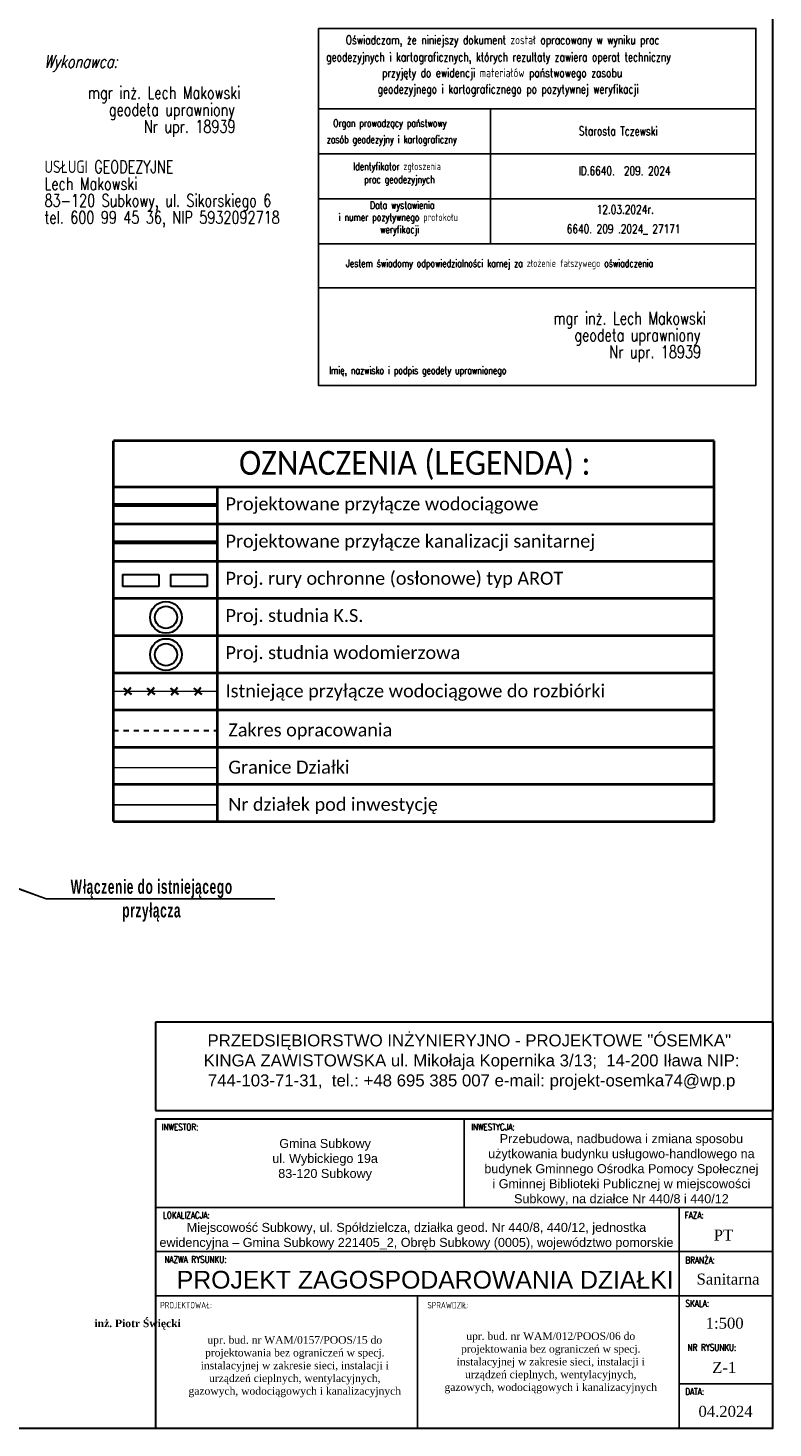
# Model space of a CAD drawing. Header units: millimetres. Extents: x 42484 to 45713, y 27065 to 28593.
# Tile 22 of 23: x 42706 to 42781, y 28383 to 28523. Entities that reach past the tile are written whole.
import ezdxf
from ezdxf.enums import TextEntityAlignment as Align

# ---------------------------------------------------------------- set-up
doc = ezdxf.new("R2010")
doc.units = ezdxf.units.MM
for name, pattern in [('1', [2, 1, -1]), ('2', [1, 0.5, -0.5]), ('4_1', [0]), ('GDE', [0]), ('GPE', [0])]:
    doc.linetypes.add(name, pattern=pattern)
for name, color, linetype, lineweight in [('EDZPD_L_0', 7, 'GPE', 18), ('KAM-pro Biała Zarys', 7, 'Continuous', 9), ('KAM-pro Opis Sieci Wodociągowej', 16, 'Continuous', 13), ('KAM-pro opis zagospodarowania', 5, '1', 9), ('KAM-pro Rury Ochronne', 7, 'Continuous', 15), ('KG Ściana konstrukcji', 7, 'Continuous', 35), ('Studnia 500 KG', 7, 'Continuous', 30), ('SUPW_L_0', 7, 'Continuous', 18)]:
    doc.layers.add(name, color=color, linetype=linetype, lineweight=lineweight)
doc.layers.add('EGBU01_O', color=7, linetype='Continuous', lineweight=18, true_color=0x008000)
doc.layers.add('KAM-pro Sieć Wodociągowa', color=7, linetype='Continuous', lineweight=40, true_color=0x0040ff)
doc.layers.add('przewod_elektroenergetyczny__li', color=7, linetype='Continuous')
doc.layers.add('Zakres', color=7, linetype='Continuous')
doc.styles.add('Climader-1', font='simplex.shx', dxfattribs={"width": 0.6})
doc.styles.add('GRUBA', font='times.ttf')
doc.styles.add('KomProjekt', font='arial.ttf')
doc.styles.add('STYL_ARIAL', font='simplex', dxfattribs={"width": 0.75, "oblique": 0.1})
doc.styles.add('Tabelka', font='times.ttf', dxfattribs={"width": 0.8})
doc.styles.add('tecti-nagł', font='CALIBRI.TTF', dxfattribs={"width": 0.75})

msp = doc.modelspace()

# ---------------------------------------------------------------- linework, layer by layer
at = {"layer": 'EDZPD_L_0', "linetype": 'GDE'}
msp.add_line((42714.94, 28449.33), (42725.31, 28449.33), dxfattribs=at)
at = {"layer": 'EGBU01_O', "color": 96, "lineweight": 25, "true_color": 0x008000}
msp.add_line((42714.94, 28445.61), (42725.31, 28445.61), dxfattribs=at)
at = {"layer": 'KAM-pro Biała Zarys', "lineweight": 40}
for p, q in [((42774.94, 28482.01), (42714.94, 28482.01)), ((42714.94, 28477.41), (42714.94, 28482.01)), ((42714.94, 28477.41), (42714.94, 28482.01)), ((42774.94, 28443.94), (42774.94, 28482.01)), ((42714.94, 28467.74), (42714.94, 28477.41)), ((42714.94, 28443.94), (42714.94, 28477.41)), ((42714.94, 28477.41), (42771.46, 28477.41)), ((42714.94, 28477.41), (42771.46, 28477.41)), ((42714.94, 28477.41), (42771.46, 28477.41)), ((42714.94, 28477.41), (42771.46, 28477.41)), ((42714.94, 28477.41), (42774.94, 28477.41)), ((42714.94, 28477.41), (42774.94, 28477.41)), ((42725.31, 28443.94), (42725.31, 28477.41)), ((42714.94, 28473.69), (42774.94, 28473.69)), ((42714.94, 28469.97), (42774.94, 28469.97)), ((42714.94, 28466.26), (42774.94, 28466.26)), ((42714.94, 28462.54), (42774.94, 28462.54)), ((42714.94, 28458.82), (42774.94, 28458.82)), ((42714.94, 28458.82), (42774.94, 28458.82)), ((42714.94, 28455.1), (42774.94, 28455.1)), ((42714.94, 28451.38), (42774.94, 28451.38)), ((42714.94, 28447.66), (42774.94, 28447.66)), ((42714.94, 28443.94), (42774.94, 28443.94)), ((42714.94, 28443.94), (42774.94, 28443.94)), ((42714.94, 28443.94), (42774.94, 28443.94))]:
    msp.add_line(p, q, dxfattribs=at)
at = {"layer": 'KAM-pro Biała Zarys', "lineweight": 30}
for p, q in [((42780.83, 28423.87), (42719.11, 28423.87)), ((42719.11, 28423.87), (42719.11, 28415.05)), ((42780.83, 28423.87), (42780.83, 28415.05)), ((42719.11, 28415.05), (42780.83, 28415.05)), ((42780.83, 28414.17), (42719.11, 28414.17)), ((42719.11, 28414.17), (42719.11, 28383.31)), ((42780.83, 28383.31), (42780.83, 28414.17)), ((42719.11, 28383.31), (42780.83, 28383.31))]:
    msp.add_line(p, q, dxfattribs=at)
at = {"layer": 'KAM-pro Biała Zarys', "lineweight": 25}
for p, q in [((42749.97, 28414.17), (42749.97, 28405.35)), ((42719.11, 28405.35), (42780.83, 28405.35)), ((42771.47, 28383.31), (42771.47, 28405.35)), ((42719.11, 28400.95), (42780.83, 28400.95)), ((42719.11, 28396.54), (42771.47, 28396.54)), ((42745.29, 28396.54), (42745.29, 28383.31)), ((42771.47, 28396.54), (42780.83, 28396.54)), ((42771.47, 28387.72), (42780.83, 28387.72))]:
    msp.add_line(p, q, dxfattribs=at)
at = {"layer": 'KAM-pro Biała Zarys', "lineweight": 30}
msp.add_lwpolyline([(42780.83, 28593.31), (42483.83, 28593.31), (42483.83, 28383.31), (42780.83, 28383.31)], close=True, dxfattribs=at)
at = {"layer": 'KAM-pro Opis Sieci Wodociągowej', "color": 150, "lineweight": 25}
for p, q in [((42708.19, 28436.21), (42646.58, 28459.2)), ((42646.52, 28458.2), (42708.19, 28436.21)), ((42708.19, 28436.21), (42731.04, 28436.21))]:
    msp.add_line(p, q, dxfattribs=at)
at = {"layer": 'KAM-pro Rury Ochronne', "lineweight": 30}
for p, q in [((42715.82, 28468.63), (42719.47, 28468.63)), ((42715.82, 28468.63), (42715.82, 28467.44)), ((42719.47, 28468.63), (42719.47, 28467.44)), ((42720.61, 28468.63), (42724.27, 28468.63)), ((42720.61, 28468.63), (42720.61, 28467.44)), ((42724.27, 28468.63), (42724.27, 28467.44)), ((42719.47, 28467.44), (42715.82, 28467.44)), ((42724.27, 28467.44), (42720.61, 28467.44))]:
    msp.add_line(p, q, dxfattribs=at)
at = {"layer": 'KAM-pro Sieć Wodociągowa', "lineweight": 60}
for p, q in [((42725.31, 28475.55), (42714.94, 28475.55)), ((42725.31, 28471.83), (42714.94, 28471.83))]:
    msp.add_line(p, q, dxfattribs=at)
at = {"layer": 'KG Ściana konstrukcji', "lineweight": 35, "ltscale": 2}
for p, q in [((42716.73, 28456.64), (42715.95, 28457.27)), ((42716.66, 28457.35), (42716.03, 28456.57)), ((42719.07, 28456.64), (42718.29, 28457.27)), ((42718.99, 28457.35), (42718.37, 28456.57)), ((42721.41, 28456.64), (42720.63, 28457.27)), ((42721.33, 28457.35), (42720.7, 28456.57)), ((42723.74, 28456.64), (42722.96, 28457.27)), ((42723.66, 28457.35), (42723.04, 28456.57))]:
    msp.add_line(p, q, dxfattribs=at)
at = {"layer": 'przewod_elektroenergetyczny__li', "color": 1}
for points in [[(42735.41, 28523.22, 0), (42735.41, 28497.29, 0), (42779.13, 28497.29, 0), (42779.13, 28523.22, 0), (42735.41, 28523.22, 0)], [(42735.41, 28515.18, 0), (42779.13, 28515.18, 0)], [(42779.13, 28515.18, 0), (42779.13, 28501.68, 0), (42752.59, 28501.68, 0), (42752.59, 28515.18, 0), (42779.13, 28515.18, 0)], [(42735.41, 28510.68, 0), (42779.13, 28510.68, 0)], [(42735.41, 28506.18, 0), (42779.13, 28506.18, 0)], [(42735.41, 28501.68, 0), (42779.13, 28501.68, 0)], [(42735.41, 28497.29, 0), (42779.13, 28497.29, 0), (42779.12, 28487.54, 0), (42735.41, 28487.54, 0), (42735.41, 28497.29, 0)]]:
    msp.add_polyline3d(points, dxfattribs=at)
at = {"layer": 'Studnia 500 KG'}
for centre, radius in [((42720.17, 28464.35), 1.59), ((42720.17, 28464.35), 1.11), ((42720.17, 28460.63), 1.59), ((42720.17, 28460.63), 1.11)]:
    msp.add_circle(centre, radius, dxfattribs=at)
at = {"layer": 'SUPW_L_0', "color": 5, "linetype": '4_1'}
msp.add_line((42714.94, 28456.96), (42725.31, 28456.96), dxfattribs=at)
at = {"layer": 'Zakres', "color": 3, "linetype": '2', "lineweight": 30}
msp.add_line((42714.94, 28453.05), (42725.31, 28453.05), dxfattribs=at)

# ---------------------------------------------------------------- texts
at = {"color": 7, "style": 'STYL_ARIAL', "oblique": 15, "width": 0.75}
msp.add_text('Wykonawca:', height=1.25, dxfattribs=at).set_placement((42707.97, 28519.29))
at = {"color": 7, "style": 'STYL_ARIAL', "width": 0.75}
for s, p in [('mgr inż. Lech Makowski', (42712.37, 28516.18)), ('   geodeta uprawniony', (42712.37, 28514.49)), ('        Nr upr. 18939', (42712.37, 28512.8)), ('USŁUGI GEODEZYJNE', (42708.03, 28508.77)), ('Lech Makowski', (42708.03, 28507.08)), ('83-120 Subkowy, ul. Sikorskiego 6', (42708.03, 28505.4)), ('tel. 600 99 45 36, NIP 5932092718', (42708.03, 28503.71)), ('mgr inż. Lech Makowski', (42758.89, 28493.64)), ('   geodeta uprawniony', (42758.89, 28491.95)), ('        Nr upr. 18939', (42758.89, 28490.27))]:
    msp.add_text(s, height=1.25, dxfattribs=at).set_placement(p)
at = {"layer": 'KAM-pro Biała Zarys', "lineweight": 25, "attachment_point": 5}
for s, insert, char_height, width, style in [('PRZEDSIĘBIORSTWO INŻYNIERYJNO - PROJEKTOWE "ÓSEMKA"  KINGA ZAWISTOWSKA ul. Mikołaja Kopernika 3/13;  14-200 Iława NIP: 744-103-71-31,  tel.: +48 695 385 007 e-mail: projekt-osemka74@wp.p', (42750.71, 28419.88), 1.2, 55.6302, 'KomProjekt'), ('\\pt9.9193;{\\Fromans|c238;INWESTOR:}', (42721.57, 28413.4), 0.6613, 4.0433, 'Tabelka'), ('\\pt9.9193;{\\Fromans|c238;INWESTYCJA:}', (42752.84, 28413.4), 0.6613, 4.8592, 'Tabelka'), ('Gmina Subkowy\\Pul. Wybickiego 19a\\P83-120 Subkowy', (42736.07, 28410.12), 0.9, 12.2159, 'KomProjekt'), ('\\A1;Przebudowa, nadbudowa i zmiana sposobu użytkowania budynku usługowo-handlowego na budynek Gminnego Ośrodka Pomocy Społecznej ^Ji Gminnej Biblioteki Publicznej w miejscowości Subkowy, na działce Nr 440/8 i 440/12', (42765.68, 28409.1), 0.9, 30.4048, 'KomProjekt'), ('\\pt9.9193;{\\Fromans|c238;LOKALIZACJA:}', (42722.2, 28404.58), 0.6613, 5.2901, 'Tabelka'), ('Miejscowość Subkowy, ul. Spółdzielcza, działka geod. Nr 440/8, 440/12, jednostka ewidencyjna – Gmina Subkowy 221405_2, Obręb Subkowy (0005), województwo pomorskie', (42745.2, 28402.48), 0.9, 52.096, 'KomProjekt'), ('\\pt9.9193;{\\Fromans|c238;FAZA:}', (42772.95, 28404.58), 0.6613, 2.0788, 'Tabelka'), ('\\pt16.532;{\\W1;PT}', (42775.88, 28402.6), 1.1021, 3.8054, 'Tabelka'), ('\\pt9.9193;{\\Fromans|c238;NAZWA RYSUNKU:}', (42723.12, 28400.17), 0.6613, 7.1318, 'Tabelka'), ('\\pt112.5;{\\Fromans|c238;BRANŻA:}', (42773.55, 28400.1), 0.6613, 3.2674, 'Tabelka'), ('\\pt16.532;{\\W1;Sanitarna}', (42776.34, 28398.19), 1.1021, 5.2776, 'Tabelka'), ('\\pt198.39;{\\Fromans|c238;PROJEKTOWAŁ:}', (42722.18, 28395.59), 0.6613, 5.2663, 'Tabelka'), ('\\pt198.39;{\\Fromans|c238;SPRAWDZIŁ:}', (42748.36, 28395.59), 0.6613, 5.2663, 'Tabelka'), ('\\pt9.9193;{\\Fromans|c238;SKALA:}', (42773.26, 28395.77), 0.6613, 2.6979, 'Tabelka'), ('\\pi-82.57;{\\fTimes New Roman|b1|i0|c238|p18;inż. Piotr Święcki\\fTimes New Roman|b0|i0|c238|p18;\\P\\pi0;upr. bud. nr WAM/012/POOS/06 do \\Pprojektowania bez ograniczeń w specj. \\Pinstalacyjnej w zakresie sieci, instalacji i \\Purządzeń cieplnych, wentylacyjnych, \\Pgazowych, wodociągowych i kanalizacyjnych}', (42758.62, 28390.46), 0.765, 21.0938, 'KomProjekt'), ('\\pi-74.314;{\\fTimes New Roman|b1|i0|c238|p18;mgr inż.  Dawid Wojciechowski\\fTimes New Roman|b0|i0|c238|p18;\\P\\pi0;upr. bud. nr WAM/0157/POOS/15 do \\Pprojektowania bez ograniczeń w specj. \\Pinstalacyjnej w zakresie sieci, instalacji i \\Purządzeń cieplnych, wentylacyjnych, \\Pgazowych, wodociągowych i kanalizacyjnych}', (42733.04, 28390.08), 0.765, 21.0938, 'KomProjekt'), ('\\pt16.532;{\\W1;1:500}', (42776, 28393.78), 1.1021, 4.4536, 'Tabelka'), ('\\pt9.9193;{\\Fromans|c238;NR RYSUNKU:}', (42774.73, 28391.36), 0.6613, 5.6441, 'Tabelka'), ('\\pt16.532;{\\W1;Z-1}', (42775.96, 28389.37), 1.1021, 4.4536, 'Tabelka'), ('\\pt9.9193;{\\Fromans|c238;DATA:}', (42773, 28386.95), 0.6613, 2.168, 'Tabelka'), ('\\pt16.532;{\\W1;04.2024}', (42776.09, 28384.96), 1.1021, 6.8793, 'Tabelka')]:
    msp.add_mtext(s, dxfattribs=dict(at, insert=insert, char_height=char_height, width=width, style=style))
at = {"layer": 'KAM-pro Biała Zarys', "lineweight": 20, "insert": (42721.25, 28399.02), "char_height": 1.772, "width": 49.3405, "attachment_point": 1, "style": 'GRUBA'}
msp.add_mtext('{\\fArial|b0|i0|c238|p34;PROJEKT ZAGOSPODAROWANIA DZIAŁKI}', dxfattribs=at)
at = {"layer": 'KAM-pro Opis Sieci Wodociągowej', "color": 150, "lineweight": 25, "insert": (42718.75, 28436.03), "char_height": 1.4188, "width": 20.8912, "attachment_point": 5, "rotation": 0.0251, "style": 'Climader-1'}
msp.add_mtext('{\\fArial|b1|i0|c238|p34;\\T1.1;Włączenie do istniejącego przyłącza}', dxfattribs=at)
at = {"layer": 'KAM-pro opis zagospodarowania', "color": 0, "linetype": '1', "lineweight": 25, "style": 'tecti-nagł', "width": 0.9}
msp.add_text('OZNACZENIA (LEGENDA) :', height=2.3811, dxfattribs=at).set_placement((42727.47, 28478.6))
at = {"layer": 'KAM-pro opis zagospodarowania', "color": 0, "linetype": '1', "lineweight": 25, "style": 'tecti-nagł'}
for s, p in [('Projektowane przyłącze wodociągowe', (42726.12, 28475.05)), ('Projektowane przyłącze kanalizacji sanitarnej', (42726.12, 28471.33)), ('Proj. rury ochronne (osłonowe) typ AROT', (42726.12, 28467.61)), ('Proj. studnia K.S.', (42726.12, 28463.89)), ('Proj. studnia wodomierzowa', (42726.12, 28460.18)), ('Istniejące przyłącze wodociągowe do rozbiórki', (42726.12, 28456.35)), ('Zakres opracowania', (42726.4, 28452.45)), ('Granice Działki', (42726.4, 28448.73)), ('Nr działek pod inwestycję', (42726.4, 28445.01))]:
    msp.add_text(s, height=1.2936, dxfattribs=at).set_placement(p)
at = {"layer": 'przewod_elektroenergetyczny__li', "color": 1, "style": 'STYL_ARIAL', "width": 0.75}
for s, height, p in [('Oświadczam, że niniejszy dokument został opracowany w wyniku prac', 0.875, (42738.14, 28521.38)), ('geodezyjnych i kartograficznych, których rezultaty zawiera operat techniczny', 0.875, (42736.18, 28519.67)), ('przyjęty do ewidencji materiałów państwowego zasobu', 0.875, (42741.76, 28518.09)), ('geodezyjnego i kartograficznego po pozytywnej weryfikacji', 0.875, (42741.32, 28516.46)), ('Organ prowadzący państwowy ', 0.75, (42736.88, 28513.16)), ('Starosta Tczewski', 0.875, (42761.43, 28512.27)), ('zasób geodezyjny i kartograficzny', 0.75, (42736.23, 28511.53)), ('Identyfikator zgłoszenia', 0.75, (42738.88, 28508.84)), ('ID.6640.  209. 2024', 0.875, (42761.4, 28508.29)), ('prac geodezyjnych', 0.75, (42739.97, 28507.54)), ('Data wystawienia', 0.75, (42740.56, 28504.96)), ('12.03.2024r.', 0.875, (42763.21, 28504.43)), ('i numer pozytywnego protokołu', 0.75, (42737.42, 28503.75)), ('6640. 209 .2024_ 27171', 0.875, (42760.22, 28502.48)), ('weryfikacji', 0.75, (42741.57, 28502.53)), ('Jestem świadomy odpowiedzialności karnej za złożenie fałszywego oświadczenia', 0.75, (42738.16, 28499.15)), ('Imię, nazwisko i podpis geodety uprawnionego', 0.75, (42736.47, 28488.45))]:
    msp.add_text(s, height=height, dxfattribs=at).set_placement(p, align=Align.BOTTOM_LEFT)

doc.saveas('drawing.dxf')
